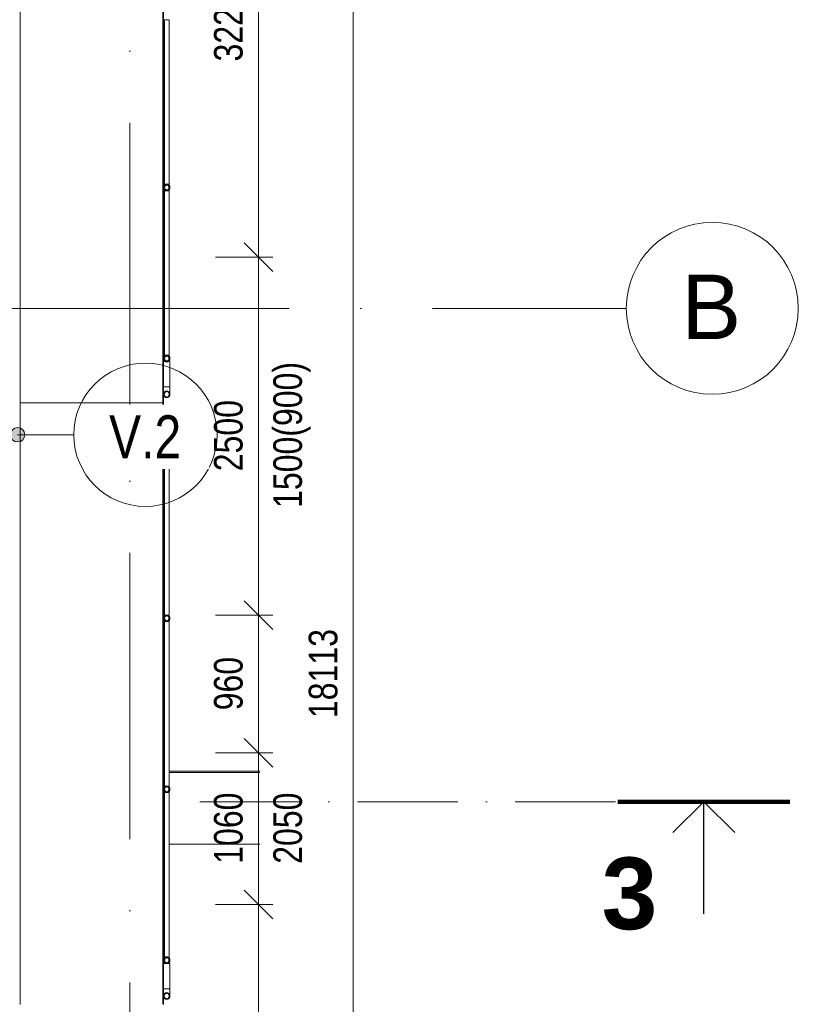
# Model space of a CAD drawing. Header units: millimetres. Extents: x 157133 to 260102, y -21587 to 34582.
# Tile 31 of 65: x 173936 to 179368, y 15892 to 22764. Entities that reach past the tile are written whole.
import ezdxf

# ---------------------------------------------------------------- set-up
doc = ezdxf.new("R2010")
doc.units = ezdxf.units.MM
for name, pattern in [('Osa', [2000, 1000, -500, 0, -500]), ('Čerchovaná 20mm', [3000, 2000, -500, 0, -500]), ('Čerchovaná řez', [1100, 700, -200, 0, -200])]:
    doc.linetypes.add(name, pattern=pattern)
for name, color, linetype, lineweight in [('CA_IMPORTY18', 8, 'Continuous', 9), ('CA_KOTY', 3, 'Continuous', 9), ('CA_KOTY-100', 3, 'Continuous', 9), ('CA_OSY', 5, 'Osa', 9), ('CA_PODLAHA25', 7, 'Continuous', 13), ('CA_PSVBUB', 3, 'Continuous', 9), ('CA_REZY', 1, 'Continuous', 25), ('CA_REZYZNACKY', 1, 'Continuous', 9), ('CA_TEXT25', 7, 'Continuous', 9), ('CA_TEXT35', 62, 'Continuous', 9)]:
    doc.layers.add(name, color=color, linetype=linetype, lineweight=lineweight)
doc.styles.add('Arial Narrow', font='ARIALN.TTF', dxfattribs={"height": 250})
doc.styles.add('Arial_2', font='arial.ttf', dxfattribs={"height": 450})
doc.styles.add('Arial_4', font='arial.ttf', dxfattribs={"width": 0.8, "height": 200})
doc.styles.add('Arial_6', font='arial.ttf', dxfattribs={"width": 0.8, "height": 300})
doc.styles.add('Arial_B', font='arialbd.ttf', dxfattribs={"height": 500})
doc.dimstyles.new('HP_Přímá_-_2_mm_Ariel_1-100_1', dxfattribs={"dimscale": 304.8, "dimtxt": 204.05188, "dimasz": 0.656168, "dimexe": 0.328084, "dimexo": 0.0625, "dimgap": 0.164042, "dimtad": 1, "dimdec": 0, "dimzin": 0, "dimdsep": 46, "dimtxsty": 'Arial_4', "dimblk1": 'OBLIQUE', "dimblk2": 'OBLIQUE', "dimsah": 1, "dimcen": 0.09, "dimazin": 0, "dimtfac": 1, "dimtdec": 4, "dimtix": 1, "dimtmove": 0, "dimatfit": 3, "dimfxl": 0.984252, "dimfxlon": 1, "dimtvp": 1, "dimtolj": 1, "dimtzin": 0, "dimarcsym": 2})

# ---------------------------------------------------------------- blocks, each defined once
blk = doc.blocks.new('ocelová kce final - 11542_003_OK-HALA_TaO-2_ET_AciS_2025-05-29_upr_dwg-2597525-PŮDORYS _8_000 _ vestavek V7')
at = {"layer": 'CA_IMPORTY18', "color": 57}
for p, q in [((173940, 20090), (173940, 24290)), ((174934, 24285), (174934, 20095)), ((174940, 24285), (174940, 20095)), ((174946.3, 22764.4), (174946.3, 21615.6)), ((174978.3, 22764.4), (174946.3, 22764.4)), ((174978.3, 21615.6), (174978.3, 22764.4)), ((174978.3, 21615.6), (174946.3, 21615.6)), ((174946.3, 21571.1), (174946.3, 20422.3)), ((174978.3, 21571.1), (174946.3, 21571.1)), ((174978.3, 20422.3), (174978.3, 21571.1)), ((174978.3, 20422.3), (174946.3, 20422.3)), ((174940, 20377.7), (174940, 20201)), ((174940, 20377.7), (174962.2, 20377.7)), ((174962.2, 20377.7), (174984.5, 20377.7)), ((174984.5, 20201), (174984.5, 20377.7)), ((174940, 20201), (174940.3, 20201)), ((174941.5, 20201), (174947.9, 20201)), ((174950, 20201), (174962.2, 20201)), ((174962.2, 20201), (174974.5, 20201)), ((174973.4, 20201), (174975.3, 20201)), ((174975.4, 20201), (174983, 20201)), ((174984.2, 20201), (174984.5, 20201)), ((173940, 15890), (173940, 20090)), ((173940, 20090), (174940, 20090)), ((174940, 20090), (173940, 20090)), ((174934, 20095), (174940, 20095)), ((174940, 20085), (174934, 20085)), ((174934, 20085), (174934, 15895)), ((174940, 20095), (174940, 20090)), ((174940, 20090), (174940, 20085)), ((174940, 20085), (174940, 15895)), ((174940, 19979), (174940, 19802.3)), ((174940.3, 19979), (174940, 19979)), ((174947.9, 19979), (174941.5, 19979)), ((174947.5, 19979), (174949.2, 19979)), ((174962.2, 19979), (174950, 19979)), ((174974.5, 19979), (174962.2, 19979)), ((174983, 19979), (174975.4, 19979)), ((174984.5, 19979), (174984.2, 19979)), ((174984.5, 19802.3), (174984.5, 19979)), ((174962.2, 19802.3), (174940, 19802.3)), ((174984.5, 19802.3), (174962.2, 19802.3)), ((174946.3, 19757.7), (174946.3, 18608.9)), ((174978.3, 19757.7), (174946.3, 19757.7)), ((174978.3, 18608.9), (174978.3, 19757.7)), ((174978.3, 18608.9), (174946.3, 18608.9)), ((174946.3, 18564.4), (174946.3, 17415.6)), ((174978.3, 18564.4), (174946.3, 18564.4)), ((174978.3, 17415.6), (174978.3, 18564.4)), ((174978.3, 17415.6), (174946.3, 17415.6)), ((174946.3, 17371.1), (174946.3, 16222.3)), ((174978.3, 17371.1), (174946.3, 17371.1)), ((174978.3, 16222.3), (174978.3, 17371.1)), ((174978.3, 16222.3), (174946.3, 16222.3)), ((174940, 16177.7), (174940, 16001)), ((174940, 16177.7), (174962.2, 16177.7)), ((174962.2, 16177.7), (174984.5, 16177.7)), ((174984.5, 16001), (174984.5, 16177.7)), ((174940, 16001), (174940.3, 16001)), ((174941.5, 16001), (174947.9, 16001)), ((174950, 16001), (174962.2, 16001)), ((174962.2, 16001), (174974.5, 16001)), ((174973.4, 16001), (174975.3, 16001)), ((174975.4, 16001), (174983, 16001)), ((174984.2, 16001), (174984.5, 16001)), ((174934, 15895), (174940, 15895)), ((174940, 15895), (174940, 15890))]:
    blk.add_line(p, q, dxfattribs=at)
at = {"layer": 'CA_IMPORTY18', "color": 57, "flags": 128}
for points in [[(174940, 20150), (174940, 20150), (174940, 20150.2), (174940, 20150.4), (174940, 20150.7), (174940, 20151), (174940, 20151.5), (174940, 20152), (174940, 20152.6), (174940, 20153.3), (174940, 20154), (174940, 20154.9), (174940, 20155.8), (174940, 20156.7), (174940, 20157.8), (174940, 20158.9), (174940, 20160.1), (174940, 20161.3), (174940, 20162.7), (174940, 20164), (174940, 20165.5), (174940, 20167), (174940, 20168.5), (174940, 20170.1), (174940, 20171.8), (174940, 20173.4), (174940, 20175.2), (174940, 20177), (174940, 20178.8), (174940, 20180.6), (174940, 20182.5), (174940, 20184.4), (174940, 20186.4), (174940, 20188.3), (174940, 20190.3), (174940, 20192.3), (174940, 20194.3), (174940, 20196.4), (174940, 20198.4), (174940, 20200.4), (174940, 20201)], [(174962.2, 20127.8), (174961.4, 20127.8), (174960.5, 20127.8), (174959.6, 20127.9), (174958.7, 20128), (174957.8, 20128.2), (174957, 20128.4), (174956.1, 20128.6), (174955.3, 20128.9), (174954.4, 20129.2), (174953.6, 20129.5), (174952.8, 20129.9), (174952, 20130.3), (174951.2, 20130.7), (174950.4, 20131.1), (174949.7, 20131.6), (174949, 20132.2), (174948.3, 20132.7), (174947.6, 20133.3), (174946.9, 20133.9), (174946.3, 20134.5), (174945.7, 20135.1), (174945.1, 20135.8), (174944.5, 20136.5), (174944, 20137.2), (174943.5, 20138), (174943.1, 20138.7), (174942.6, 20139.5), (174942.2, 20140.3), (174941.9, 20141.1), (174941.5, 20141.9), (174941.2, 20142.8), (174940.9, 20143.6), (174940.7, 20144.5), (174940.5, 20145.3), (174940.3, 20146.2), (174940.2, 20147.1), (174940.1, 20148), (174940, 20148.9), (174940, 20149.8), (174940, 20150)], [(174962.2, 20169.4), (174961.5, 20169.3), (174960.7, 20169.3), (174959.9, 20169.2), (174959.2, 20169.1), (174958.4, 20169), (174957.7, 20168.8), (174956.9, 20168.6), (174956.2, 20168.4), (174955.4, 20168.1), (174954.7, 20167.8), (174954, 20167.5), (174953.3, 20167.2), (174952.6, 20166.8), (174952, 20166.4), (174951.3, 20166), (174950.7, 20165.5), (174950.1, 20165), (174949.5, 20164.5), (174948.9, 20164), (174948.4, 20163.5), (174947.8, 20162.9), (174947.3, 20162.3), (174946.9, 20161.7), (174946.4, 20161.1), (174946, 20160.5), (174945.6, 20159.8), (174945.2, 20159.1), (174944.8, 20158.4), (174944.5, 20157.7), (174944.2, 20157), (174943.9, 20156.3), (174943.7, 20155.5), (174943.5, 20154.8), (174943.3, 20154), (174943.2, 20153.3), (174943.1, 20152.5), (174943, 20151.8), (174942.9, 20151), (174942.9, 20150.2), (174942.9, 20150)], [(174981.6, 20150), (174981.6, 20150.8), (174981.5, 20151.5), (174981.5, 20152.3), (174981.4, 20153.1), (174981.2, 20153.8), (174981, 20154.6), (174980.8, 20155.3), (174980.6, 20156.1), (174980.4, 20156.8), (174980.1, 20157.5), (174979.8, 20158.2), (174979.4, 20158.9), (174979, 20159.6), (174978.6, 20160.3), (174978.2, 20160.9), (174977.8, 20161.6), (174977.3, 20162.2), (174976.8, 20162.8), (174976.3, 20163.3), (174975.7, 20163.9), (174975.2, 20164.4), (174974.6, 20164.9), (174974, 20165.4), (174973.3, 20165.9), (174972.7, 20166.3), (174972, 20166.7), (174971.4, 20167.1), (174970.7, 20167.4), (174970, 20167.7), (174969.3, 20168), (174968.5, 20168.3), (174967.8, 20168.5), (174967.1, 20168.7), (174966.3, 20168.9), (174965.5, 20169.1), (174964.8, 20169.2), (174964, 20169.3), (174963.2, 20169.3), (174962.5, 20169.3), (174962.2, 20169.4)], [(174984.5, 20150), (174984.5, 20149.1), (174984.4, 20148.2), (174984.3, 20147.3), (174984.2, 20146.5), (174984.1, 20145.6), (174983.9, 20144.7), (174983.6, 20143.9), (174983.4, 20143), (174983.1, 20142.2), (174982.7, 20141.3), (174982.4, 20140.5), (174982, 20139.7), (174981.6, 20138.9), (174981.1, 20138.2), (174980.6, 20137.4), (174980.1, 20136.7), (174979.6, 20136), (174979, 20135.3), (174978.4, 20134.7), (174977.8, 20134), (174977.1, 20133.4), (174976.4, 20132.9), (174975.7, 20132.3), (174975, 20131.8), (174974.3, 20131.3), (174973.5, 20130.8), (174972.7, 20130.4), (174971.9, 20130), (174971.1, 20129.6), (174970.3, 20129.3), (174969.5, 20129), (174968.6, 20128.7), (174967.8, 20128.4), (174966.9, 20128.2), (174966, 20128.1), (174965.2, 20127.9), (174964.3, 20127.8), (174963.4, 20127.8), (174962.5, 20127.8), (174962.2, 20127.8)], [(174984.5, 20201), (174984.5, 20199), (174984.5, 20196.9), (174984.5, 20194.9), (174984.5, 20192.9), (174984.5, 20190.9), (174984.5, 20188.9), (174984.5, 20186.9), (174984.5, 20185), (174984.5, 20183), (174984.5, 20181.1), (174984.5, 20179.3), (174984.5, 20177.4), (174984.5, 20175.7), (174984.5, 20173.9), (174984.5, 20172.2), (174984.5, 20170.5), (174984.5, 20168.9), (174984.5, 20167.4), (174984.5, 20165.9), (174984.5, 20164.4), (174984.5, 20163), (174984.5, 20161.7), (174984.5, 20160.4), (174984.5, 20159.2), (174984.5, 20158.1), (174984.5, 20157), (174984.5, 20156), (174984.5, 20155.1), (174984.5, 20154.2), (174984.5, 20153.5), (174984.5, 20152.8), (174984.5, 20152.1), (174984.5, 20151.6), (174984.5, 20151.1), (174984.5, 20150.7), (174984.5, 20150.4), (174984.5, 20150.2), (174984.5, 20150.1), (174984.5, 20150), (174984.5, 20150)], [(174940, 20030), (174940, 20030.9), (174940.1, 20031.8), (174940.2, 20032.7), (174940.3, 20033.5), (174940.4, 20034.4), (174940.6, 20035.3), (174940.9, 20036.1), (174941.1, 20037), (174941.4, 20037.8), (174941.8, 20038.7), (174942.1, 20039.5), (174942.5, 20040.3), (174942.9, 20041.1), (174943.4, 20041.8), (174943.9, 20042.6), (174944.4, 20043.3), (174944.9, 20044), (174945.5, 20044.7), (174946.1, 20045.3), (174946.7, 20046), (174947.4, 20046.6), (174948.1, 20047.1), (174948.8, 20047.7), (174949.5, 20048.2), (174950.2, 20048.7), (174951, 20049.2), (174951.8, 20049.6), (174952.6, 20050), (174953.4, 20050.4), (174954.2, 20050.7), (174955, 20051), (174955.9, 20051.3), (174956.7, 20051.6), (174957.6, 20051.8), (174958.5, 20051.9), (174959.3, 20052.1), (174960.2, 20052.2), (174961.1, 20052.2), (174962, 20052.2), (174962.2, 20052.3)], [(174940, 19979), (174940, 19981), (174940, 19983.1), (174940, 19985.1), (174940, 19987.1), (174940, 19989.1), (174940, 19991.1), (174940, 19993.1), (174940, 19995), (174940, 19997), (174940, 19998.9), (174940, 20000.7), (174940, 20002.6), (174940, 20004.3), (174940, 20006.1), (174940, 20007.8), (174940, 20009.5), (174940, 20011.1), (174940, 20012.6), (174940, 20014.1), (174940, 20015.6), (174940, 20017), (174940, 20018.3), (174940, 20019.6), (174940, 20020.8), (174940, 20021.9), (174940, 20023), (174940, 20024), (174940, 20024.9), (174940, 20025.8), (174940, 20026.5), (174940, 20027.2), (174940, 20027.9), (174940, 20028.4), (174940, 20028.9), (174940, 20029.3), (174940, 20029.6), (174940, 20029.8), (174940, 20029.9), (174940, 20030), (174940, 20030)], [(174942.9, 20030), (174942.9, 20029.2), (174943, 20028.5), (174943, 20027.7), (174943.1, 20026.9), (174943.3, 20026.2), (174943.5, 20025.4), (174943.7, 20024.7), (174943.9, 20023.9), (174944.1, 20023.2), (174944.4, 20022.5), (174944.7, 20021.8), (174945.1, 20021.1), (174945.5, 20020.4), (174945.9, 20019.7), (174946.3, 20019.1), (174946.7, 20018.4), (174947.2, 20017.8), (174947.7, 20017.2), (174948.2, 20016.7), (174948.8, 20016.1), (174949.3, 20015.6), (174949.9, 20015.1), (174950.5, 20014.6), (174951.2, 20014.1), (174951.8, 20013.7), (174952.5, 20013.3), (174953.1, 20012.9), (174953.8, 20012.6), (174954.5, 20012.3), (174955.2, 20012), (174956, 20011.7), (174956.7, 20011.5), (174957.4, 20011.3), (174958.2, 20011.1), (174959, 20010.9), (174959.7, 20010.8), (174960.5, 20010.7), (174961.3, 20010.7), (174962, 20010.7), (174962.2, 20010.7)], [(174962.2, 20052.3), (174963.1, 20052.2), (174964, 20052.2), (174964.9, 20052.1), (174965.8, 20052), (174966.7, 20051.8), (174967.5, 20051.6), (174968.4, 20051.4), (174969.2, 20051.1), (174970.1, 20050.8), (174970.9, 20050.5), (174971.7, 20050.1), (174972.5, 20049.7), (174973.3, 20049.3), (174974.1, 20048.9), (174974.8, 20048.4), (174975.5, 20047.8), (174976.2, 20047.3), (174976.9, 20046.7), (174977.6, 20046.1), (174978.2, 20045.5), (174978.8, 20044.9), (174979.4, 20044.2), (174980, 20043.5), (174980.5, 20042.8), (174981, 20042), (174981.4, 20041.3), (174981.9, 20040.5), (174982.3, 20039.7), (174982.6, 20038.9), (174983, 20038.1), (174983.3, 20037.2), (174983.6, 20036.4), (174983.8, 20035.5), (174984, 20034.7), (174984.2, 20033.8), (174984.3, 20032.9), (174984.4, 20032), (174984.5, 20031.1), (174984.5, 20030.2), (174984.5, 20030)], [(174962.2, 20010.7), (174963, 20010.7), (174963.8, 20010.7), (174964.6, 20010.8), (174965.3, 20010.9), (174966.1, 20011), (174966.8, 20011.2), (174967.6, 20011.4), (174968.3, 20011.6), (174969.1, 20011.9), (174969.8, 20012.2), (174970.5, 20012.5), (174971.2, 20012.8), (174971.9, 20013.2), (174972.5, 20013.6), (174973.2, 20014), (174973.8, 20014.5), (174974.4, 20015), (174975, 20015.5), (174975.6, 20016), (174976.1, 20016.5), (174976.7, 20017.1), (174977.2, 20017.7), (174977.6, 20018.3), (174978.1, 20018.9), (174978.5, 20019.5), (174978.9, 20020.2), (174979.3, 20020.9), (174979.7, 20021.6), (174980, 20022.3), (174980.3, 20023), (174980.6, 20023.7), (174980.8, 20024.5), (174981, 20025.2), (174981.2, 20026), (174981.3, 20026.7), (174981.4, 20027.5), (174981.5, 20028.2), (174981.6, 20029), (174981.6, 20029.8), (174981.6, 20030)], [(174984.5, 20030), (174984.5, 20030), (174984.5, 20029.8), (174984.5, 20029.6), (174984.5, 20029.3), (174984.5, 20029), (174984.5, 20028.5), (174984.5, 20028), (174984.5, 20027.4), (174984.5, 20026.7), (174984.5, 20026), (174984.5, 20025.1), (174984.5, 20024.2), (174984.5, 20023.3), (174984.5, 20022.2), (174984.5, 20021.1), (174984.5, 20019.9), (174984.5, 20018.7), (174984.5, 20017.3), (174984.5, 20016), (174984.5, 20014.5), (174984.5, 20013), (174984.5, 20011.5), (174984.5, 20009.9), (174984.5, 20008.2), (174984.5, 20006.6), (174984.5, 20004.8), (174984.5, 20003), (174984.5, 20001.2), (174984.5, 19999.4), (174984.5, 19997.5), (174984.5, 19995.6), (174984.5, 19993.6), (174984.5, 19991.7), (174984.5, 19989.7), (174984.5, 19987.7), (174984.5, 19985.7), (174984.5, 19983.6), (174984.5, 19981.6), (174984.5, 19979.6), (174984.5, 19979)], [(174940, 15950), (174940, 15950), (174940, 15950.2), (174940, 15950.4), (174940, 15950.7), (174940, 15951), (174940, 15951.5), (174940, 15952), (174940, 15952.6), (174940, 15953.3), (174940, 15954), (174940, 15954.9), (174940, 15955.8), (174940, 15956.7), (174940, 15957.8), (174940, 15958.9), (174940, 15960.1), (174940, 15961.3), (174940, 15962.7), (174940, 15964), (174940, 15965.5), (174940, 15967), (174940, 15968.5), (174940, 15970.1), (174940, 15971.8), (174940, 15973.4), (174940, 15975.2), (174940, 15977), (174940, 15978.8), (174940, 15980.6), (174940, 15982.5), (174940, 15984.4), (174940, 15986.4), (174940, 15988.3), (174940, 15990.3), (174940, 15992.3), (174940, 15994.3), (174940, 15996.4), (174940, 15998.4), (174940, 16000.4), (174940, 16001)], [(174962.2, 15927.8), (174961.4, 15927.8), (174960.5, 15927.8), (174959.6, 15927.9), (174958.7, 15928), (174957.8, 15928.2), (174957, 15928.4), (174956.1, 15928.6), (174955.3, 15928.9), (174954.4, 15929.2), (174953.6, 15929.5), (174952.8, 15929.9), (174952, 15930.3), (174951.2, 15930.7), (174950.4, 15931.1), (174949.7, 15931.6), (174949, 15932.2), (174948.3, 15932.7), (174947.6, 15933.3), (174946.9, 15933.9), (174946.3, 15934.5), (174945.7, 15935.1), (174945.1, 15935.8), (174944.5, 15936.5), (174944, 15937.2), (174943.5, 15938), (174943.1, 15938.7), (174942.6, 15939.5), (174942.2, 15940.3), (174941.9, 15941.1), (174941.5, 15941.9), (174941.2, 15942.8), (174940.9, 15943.6), (174940.7, 15944.5), (174940.5, 15945.3), (174940.3, 15946.2), (174940.2, 15947.1), (174940.1, 15948), (174940, 15948.9), (174940, 15949.8), (174940, 15950)], [(174962.2, 15969.4), (174961.5, 15969.3), (174960.7, 15969.3), (174959.9, 15969.2), (174959.2, 15969.1), (174958.4, 15969), (174957.7, 15968.8), (174956.9, 15968.6), (174956.2, 15968.4), (174955.4, 15968.1), (174954.7, 15967.8), (174954, 15967.5), (174953.3, 15967.2), (174952.6, 15966.8), (174952, 15966.4), (174951.3, 15966), (174950.7, 15965.5), (174950.1, 15965), (174949.5, 15964.5), (174948.9, 15964), (174948.4, 15963.5), (174947.8, 15962.9), (174947.3, 15962.3), (174946.9, 15961.7), (174946.4, 15961.1), (174946, 15960.5), (174945.6, 15959.8), (174945.2, 15959.1), (174944.8, 15958.4), (174944.5, 15957.7), (174944.2, 15957), (174943.9, 15956.3), (174943.7, 15955.5), (174943.5, 15954.8), (174943.3, 15954), (174943.2, 15953.3), (174943.1, 15952.5), (174943, 15951.8), (174942.9, 15951), (174942.9, 15950.2), (174942.9, 15950)], [(174981.6, 15950), (174981.6, 15950.8), (174981.5, 15951.5), (174981.5, 15952.3), (174981.4, 15953.1), (174981.2, 15953.8), (174981, 15954.6), (174980.8, 15955.3), (174980.6, 15956.1), (174980.4, 15956.8), (174980.1, 15957.5), (174979.8, 15958.2), (174979.4, 15958.9), (174979, 15959.6), (174978.6, 15960.3), (174978.2, 15960.9), (174977.8, 15961.6), (174977.3, 15962.2), (174976.8, 15962.8), (174976.3, 15963.3), (174975.7, 15963.9), (174975.2, 15964.4), (174974.6, 15964.9), (174974, 15965.4), (174973.3, 15965.9), (174972.7, 15966.3), (174972, 15966.7), (174971.4, 15967.1), (174970.7, 15967.4), (174970, 15967.7), (174969.3, 15968), (174968.5, 15968.3), (174967.8, 15968.5), (174967.1, 15968.7), (174966.3, 15968.9), (174965.5, 15969.1), (174964.8, 15969.2), (174964, 15969.3), (174963.2, 15969.3), (174962.5, 15969.3), (174962.2, 15969.4)], [(174984.5, 15950), (174984.5, 15949.1), (174984.4, 15948.2), (174984.3, 15947.3), (174984.2, 15946.5), (174984.1, 15945.6), (174983.9, 15944.7), (174983.6, 15943.9), (174983.4, 15943), (174983.1, 15942.2), (174982.7, 15941.3), (174982.4, 15940.5), (174982, 15939.7), (174981.6, 15938.9), (174981.1, 15938.2), (174980.6, 15937.4), (174980.1, 15936.7), (174979.6, 15936), (174979, 15935.3), (174978.4, 15934.7), (174977.8, 15934), (174977.1, 15933.4), (174976.4, 15932.9), (174975.7, 15932.3), (174975, 15931.8), (174974.3, 15931.3), (174973.5, 15930.8), (174972.7, 15930.4), (174971.9, 15930), (174971.1, 15929.6), (174970.3, 15929.3), (174969.5, 15929), (174968.6, 15928.7), (174967.8, 15928.4), (174966.9, 15928.2), (174966, 15928.1), (174965.2, 15927.9), (174964.3, 15927.8), (174963.4, 15927.8), (174962.5, 15927.8), (174962.2, 15927.8)], [(174984.5, 16001), (174984.5, 15999), (174984.5, 15996.9), (174984.5, 15994.9), (174984.5, 15992.9), (174984.5, 15990.9), (174984.5, 15988.9), (174984.5, 15986.9), (174984.5, 15985), (174984.5, 15983), (174984.5, 15981.1), (174984.5, 15979.3), (174984.5, 15977.4), (174984.5, 15975.7), (174984.5, 15973.9), (174984.5, 15972.2), (174984.5, 15970.5), (174984.5, 15968.9), (174984.5, 15967.4), (174984.5, 15965.9), (174984.5, 15964.4), (174984.5, 15963), (174984.5, 15961.7), (174984.5, 15960.4), (174984.5, 15959.2), (174984.5, 15958.1), (174984.5, 15957), (174984.5, 15956), (174984.5, 15955.1), (174984.5, 15954.2), (174984.5, 15953.5), (174984.5, 15952.8), (174984.5, 15952.1), (174984.5, 15951.6), (174984.5, 15951.1), (174984.5, 15950.7), (174984.5, 15950.4), (174984.5, 15950.2), (174984.5, 15950.1), (174984.5, 15950), (174984.5, 15950)]]:
    blk.add_lwpolyline(points, dxfattribs=at)
at = {"layer": 'CA_IMPORTY18', "color": 57}
for centre, radius, start, end in [((174962.2, 20150), 22.3, 90, 270), ((174962.2, 20150), 19.4, 90, 270), ((174962.2, 20150), 22.2, 270, 90), ((174962.2, 20150), 19.3, 270, 90), ((174962.2, 20030), 22.3, 90, 270), ((174962.2, 20030), 19.4, 90, 270), ((174962.2, 20030), 22.2, 270, 90), ((174962.2, 20030), 19.4, 270, 90), ((174962.2, 15950), 22.2, 90, 270), ((174962.2, 15950), 19.4, 90, 270), ((174962.2, 15950), 22.2, 270, 90), ((174962.2, 15950), 19.4, 270, 90)]:
    blk.add_arc(centre, radius, start, end, dxfattribs=at)
at = {"layer": 'CA_REZY'}
for centre, radius, start, end in [((174962.2, 21593.3), 22.2, 90, 270), ((174962.2, 21593.3), 17.2, 90, 270), ((174962.2, 21593.3), 22.2, 270, 90), ((174962.2, 21593.3), 17.2, 270, 90), ((174962.2, 20400), 22.2, 90, 270), ((174962.2, 20400), 17.2, 90, 270), ((174962.2, 20400), 22.2, 270, 90), ((174962.2, 20400), 17.2, 270, 90), ((174962.2, 20150), 22.2, 90, 270), ((174962.2, 20150), 19.4, 90, 270), ((174962.2, 20150), 22.2, 270, 90), ((174962.2, 20150), 19.3, 270, 90), ((174962.2, 20030), 22.2, 90, 270), ((174962.2, 20030), 19.4, 90, 270), ((174962.2, 20030), 22.2, 270, 90), ((174962.2, 20030), 19.3, 270, 90), ((174962.2, 19780), 22.2, 90, 270), ((174962.2, 19780), 17.2, 90, 270), ((174962.2, 19780), 22.2, 270, 90), ((174962.2, 19780), 17.2, 270, 90), ((174962.2, 18586.7), 22.2, 90, 270), ((174962.2, 18586.7), 17.2, 90, 270), ((174962.2, 18586.7), 22.2, 270, 90), ((174962.2, 18586.7), 17.2, 270, 90), ((174962.2, 17393.3), 22.2, 90, 270), ((174962.2, 17393.3), 17.2, 90, 270), ((174962.2, 17393.3), 22.2, 270, 90), ((174962.2, 17393.3), 17.2, 270, 90), ((174962.2, 16200), 22.2, 90, 270), ((174962.2, 16200), 22.2, 270, 90), ((174962.2, 16200), 17.2, 90, 270), ((174962.2, 16200), 17.2, 270, 90), ((174962.2, 15950), 22.2, 90, 270), ((174962.2, 15950), 19.4, 90, 270), ((174962.2, 15950), 22.2, 270, 90), ((174962.2, 15950), 19.3, 270, 90)]:
    blk.add_arc(centre, radius, start, end, dxfattribs=at)
blk = doc.blocks.new('ocelová kce final - ocelová kce final-2597615-PŮDORYS _8_000 _ vestavek V7')
blk.add_blockref('ocelová kce final - 11542_003_OK-HALA_TaO-2_ET_AciS_2025-05-29_upr_dwg-2597525-PŮDORYS _8_000 _ vestavek V7', (0, 0))
blk = doc.blocks.new('Osnova - Bublina osnovy 12mm-4850-PŮDORYS _8_000 _ vestavek V7')
at = {"layer": 'CA_TEXT35'}
blk.add_circle((0, 0), 6, dxfattribs=at)
blk = doc.blocks.new('Řez - HP_rez-422275-PŮDORYS _8_000 _ vestavek V7')
at = {"layer": 'CA_REZYZNACKY', "lineweight": 100}
blk.add_line((-12, 0), (0, 0), dxfattribs=at)
at = {"layer": 'CA_REZYZNACKY', "lineweight": 25}
for p, q in [((-6, 0), (-8.155, -2.155)), ((-6, 0), (-3.845, -2.155)), ((-6, -7.821), (-6, 0))]:
    blk.add_line(p, q, dxfattribs=at)
blk = doc.blocks.new('HP_Popisek stěny - HP_Popisek stěny-1417901-PŮDORYS _8_000 _ vestavek V7')
at = {"layer": 'CA_PSVBUB'}
blk.add_circle((0, 0), 5, dxfattribs=at)
blk = doc.blocks.new('DIMBLOCK30-PŮDORYS _8_000 _ vestavek V7')
at = {"layer": 'CA_KOTY-100'}
for p, q in [((175601.3, 16588), (175501.3, 16688)), ((175601.3, 16588), (175301.3, 16588)), ((175601.3, 12807.9), (175601.3, 16588)), ((175601.3, 16588), (175701.3, 16488)), ((175601.3, 16588), (175701.3, 16588)), ((175601.3, 12807.9), (175501.3, 12907.9)), ((175601.3, 12807.9), (175301.3, 12807.9)), ((175601.3, 12807.9), (175701.3, 12707.9)), ((175601.3, 12807.9), (175701.3, 12807.9))]:
    blk.add_line(p, q, dxfattribs=at)
at = {"layer": 'CA_KOTY-100', "color": 0, "insert": (175291.6, 14453.1), "char_height": 200, "width": 587.669, "attachment_point": 1, "rotation": 90, "line_spacing_factor": 0.941778, "style": 'Arial_4'}
blk.add_mtext('3780', dxfattribs=at)
blk = doc.blocks.new('_Oblique')
at = {"color": 0, "linetype": 'ByBlock', "lineweight": -2}
blk.add_line((-0.5, -0.5), (0.5, 0.5), dxfattribs=at)
blk = doc.blocks.new('DIMBLOCK31-PŮDORYS _8_000 _ vestavek V7')
at = {"layer": 'CA_KOTY-100'}
for p, q in [((175601.3, 17648), (175501.3, 17748)), ((175601.3, 17648), (175301.3, 17648)), ((175601.3, 16588), (175601.3, 17648)), ((175601.3, 17648), (175701.3, 17548)), ((175601.3, 17648), (175701.3, 17648)), ((175601.3, 16588), (175501.3, 16688)), ((175601.3, 16588), (175301.3, 16588)), ((175601.3, 16588), (175701.3, 16488)), ((175601.3, 16588), (175701.3, 16588))]:
    blk.add_line(p, q, dxfattribs=at)
at = {"layer": 'CA_KOTY-100', "color": 0, "char_height": 200, "width": 587.669, "attachment_point": 1, "rotation": 90, "line_spacing_factor": 0.941778, "style": 'Arial_4'}
for s, insert in [('1060', (175291.6, 16873.1)), ('2050', (175705.5, 16873.1))]:
    blk.add_mtext(s, dxfattribs=dict(at, insert=insert))
blk = doc.blocks.new('DIMBLOCK32-PŮDORYS _8_000 _ vestavek V7')
at = {"layer": 'CA_KOTY-100'}
for p, q in [((175601.3, 18607.6), (175501.3, 18707.6)), ((175601.3, 18607.6), (175301.3, 18607.6)), ((175601.3, 17648), (175601.3, 18607.6)), ((175601.3, 18607.6), (175701.3, 18507.6)), ((175601.3, 18607.6), (175701.3, 18607.6)), ((175601.3, 17648), (175501.3, 17748)), ((175601.3, 17648), (175301.3, 17648)), ((175601.3, 17648), (175701.3, 17548)), ((175601.3, 17648), (175701.3, 17648))]:
    blk.add_line(p, q, dxfattribs=at)
at = {"layer": 'CA_KOTY-100', "color": 0, "insert": (175291.6, 17944.2), "char_height": 200, "width": 440.752, "attachment_point": 1, "rotation": 90, "line_spacing_factor": 0.941778, "style": 'Arial_4'}
blk.add_mtext('960', dxfattribs=at)
blk = doc.blocks.new('DIMBLOCK33-PŮDORYS _8_000 _ vestavek V7')
at = {"layer": 'CA_KOTY-100'}
for p, q in [((175601.3, 21107.6), (175501.3, 21207.6)), ((175601.3, 21107.6), (175301.3, 21107.6)), ((175601.3, 18607.6), (175601.3, 21107.6)), ((175601.3, 21107.6), (175701.3, 21007.6)), ((175601.3, 21107.6), (175701.3, 21107.6)), ((175601.3, 18607.6), (175501.3, 18707.6)), ((175601.3, 18607.6), (175301.3, 18607.6)), ((175601.3, 18607.6), (175701.3, 18507.6)), ((175601.3, 18607.6), (175701.3, 18607.6))]:
    blk.add_line(p, q, dxfattribs=at)
at = {"layer": 'CA_KOTY-100', "color": 0, "char_height": 200, "attachment_point": 1, "rotation": 90, "line_spacing_factor": 0.941778, "style": 'Arial_4'}
for s, insert, width in [('1500(900)', (175705.5, 19356.9), 1201.709), ('2500', (175291.6, 19612.8), 587.669)]:
    blk.add_mtext(s, dxfattribs=dict(at, insert=insert, width=width))
blk = doc.blocks.new('DIMBLOCK34-PŮDORYS _8_000 _ vestavek V7')
at = {"layer": 'CA_KOTY-100'}
for p, q in [((175601.3, 24327.4), (175501.3, 24427.4)), ((175601.3, 24327.4), (175301.3, 24327.4)), ((175601.3, 21107.6), (175601.3, 24327.4)), ((175601.3, 24327.4), (175701.3, 24227.4)), ((175601.3, 24327.4), (175701.3, 24327.4)), ((175601.3, 21107.6), (175501.3, 21207.6)), ((175601.3, 21107.6), (175301.3, 21107.6)), ((175601.3, 21107.6), (175701.3, 21007.6)), ((175601.3, 21107.6), (175701.3, 21107.6))]:
    blk.add_line(p, q, dxfattribs=at)
at = {"layer": 'CA_KOTY-100', "color": 0, "insert": (175291.6, 22472.7), "char_height": 200, "width": 587.669, "attachment_point": 1, "rotation": 90, "line_spacing_factor": 0.941778, "style": 'Arial_4'}
blk.add_mtext('3220', dxfattribs=at)
blk = doc.blocks.new('DIMBLOCK53-PŮDORYS _8_000 _ vestavek V7')
at = {"layer": 'CA_KOTY-100'}
for p, q in [((176262.4, 27252.5), (176162.4, 27352.5)), ((176262.4, 27252.5), (175962.4, 27252.5)), ((176262.4, 27252.5), (176262.4, 9139.9)), ((176262.4, 27252.5), (176362.4, 27152.5)), ((176262.4, 27252.5), (176362.4, 27252.5)), ((176262.4, 9139.9), (176162.4, 9239.9)), ((176262.4, 9139.9), (175962.4, 9139.9)), ((176262.4, 9139.9), (176362.4, 9039.9)), ((176262.4, 9139.9), (176362.4, 9139.9))]:
    blk.add_line(p, q, dxfattribs=at)
at = {"layer": 'CA_KOTY-100', "color": 0, "insert": (175952.8, 17890.1), "char_height": 200, "width": 734.587, "attachment_point": 1, "rotation": 90, "line_spacing_factor": 0.941778, "style": 'Arial_4'}
blk.add_mtext('18113', dxfattribs=at)

msp = doc.modelspace()

# ---------------------------------------------------------------- hatches: boundary and pattern name
at = {"layer": 'CA_PSVBUB'}
h = msp.add_hatch(color=256, dxfattribs=at)
edge = h.paths.add_edge_path()
edge.add_arc((173921.8, 19867.4), 50, 0, 360)

# ---------------------------------------------------------------- linework, layer by layer
at = {"layer": 'CA_OSY', "linetype": 'Čerchovaná 20mm'}
for p, q in [((174705, 5044), (174705, 32112.5)), ((158814.6, 20749.9), (178168.3, 20749.9))]:
    msp.add_line(p, q, dxfattribs=at)
at = {"layer": 'CA_OSY'}
for p, q in [((174946.3, 17009.9), (174940, 17009.9)), ((175610.7, 17009.9), (174978.3, 17009.9))]:
    msp.add_line(p, q, dxfattribs=at)
at = {"layer": 'CA_PODLAHA25'}
for p, q in [((174940, 17519.9), (174946.3, 17519.9)), ((174978.3, 17519.9), (175610.7, 17519.9))]:
    msp.add_line(p, q, dxfattribs=at)
at = {"layer": 'CA_PODLAHA25', "color": 254}
for p, q in [((174946.3, 17509.9), (174940, 17509.9)), ((175610.7, 17509.9), (174978.3, 17509.9))]:
    msp.add_line(p, q, dxfattribs=at)
at = {"layer": 'CA_PSVBUB'}
msp.add_line((173921.8, 19867.4), (174313, 19867.4), dxfattribs=at)
msp.add_circle((173921.8, 19867.4), 50, dxfattribs=at)
at = {"layer": 'CA_REZYZNACKY', "linetype": 'Čerchovaná řez'}
msp.add_line((175192.3, 17306.2), (178109.5, 17306.2), dxfattribs=at)

# ---------------------------------------------------------------- block references
at = {"layer": 'CA_IMPORTY18', "color": 57}
msp.add_blockref('ocelová kce final - ocelová kce final-2597615-PŮDORYS _8_000 _ vestavek V7', (0, 0), dxfattribs=at)
at = {"layer": 'CA_PSVBUB', "xscale": 99.99999999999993, "yscale": 99.99999999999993, "zscale": 99.99999999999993}
msp.add_blockref('HP_Popisek stěny - HP_Popisek stěny-1417901-PŮDORYS _8_000 _ vestavek V7', (174813, 19867.4), dxfattribs=at)
at = {"layer": 'CA_REZYZNACKY', "lineweight": 100, "extrusion": (0, 0, -1), "xscale": 99.99999999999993, "yscale": 99.99999999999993, "zscale": 99.99999999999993}
msp.add_blockref('Řez - HP_rez-422275-PŮDORYS _8_000 _ vestavek V7', (-178109.5, 17306.2), dxfattribs=at)
at = {"layer": 'CA_TEXT35', "xscale": 99.99999999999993, "yscale": 99.99999999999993, "zscale": 99.99999999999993, "rotation": 269.9999999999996}
msp.add_blockref('Osnova - Bublina osnovy 12mm-4850-PŮDORYS _8_000 _ vestavek V7', (178768.3, 20749.9), dxfattribs=at)

# ---------------------------------------------------------------- texts
at = {"layer": 'CA_REZYZNACKY', "insert": (177996.4, 16917.1), "char_height": 500, "width": 481.012, "attachment_point": 1, "style": 'Arial_B'}
msp.add_mtext('\\fArial|b1|i0|c238|p34|;3', dxfattribs=at)

# ---------------------------------------------------------------- dimensions: what is measured, and where the dimension line sits
at = {"layer": 'CA_KOTY'}
for base, p1, p2, override, picture, middle in [((176262.4, 9139.9), (175962.4, 27252.5), (175962.4, 9139.9), {"dimpost": '<>', "dimfxl": 18112.616223}, 'DIMBLOCK53-PŮDORYS _8_000 _ vestavek V7', (176110.3, 18196.2)), ((175601.3, 24327.4), (175301.3, 21107.6), (175301.3, 24327.4), {"dimpost": '<>', "dimfxl": 3219.80959}, 'DIMBLOCK34-PŮDORYS _8_000 _ vestavek V7', (175449.1, 22717.5)), ((175601.3, 18607.6), (175301.3, 17648), (175301.3, 18607.6), {"dimpost": '<>', "dimfxl": 959.618583}, 'DIMBLOCK32-PŮDORYS _8_000 _ vestavek V7', (175449.1, 18127.8)), ((175601.3, 16588), (175301.3, 12807.9), (175301.3, 16588), {"dimpost": '<>', "dimfxl": 3780.100713}, 'DIMBLOCK30-PŮDORYS _8_000 _ vestavek V7', (175449.1, 14697.9))]:
    dim = msp.add_linear_dim(base=base, p1=p1, p2=p2, angle=90, dimstyle='HP_Přímá_-_2_mm_Ariel_1-100_1', override=override, dxfattribs=at)
    dim.commit()
    dim.dimension.update_dxf_attribs({"geometry": picture, "text_midpoint": middle})
for base, p1, p2, text, override, picture, middle in [((175601.3, 21107.6), (175301.3, 18607.6), (175301.3, 21107.6), '<>\\X1500(900)', {"dimpost": '<>', "dimfxl": 2500}, 'DIMBLOCK33-PŮDORYS _8_000 _ vestavek V7', (175601.3, 19857.6)), ((175601.3, 17648), (175301.3, 16588), (175301.3, 17648), '<>\\X2050', {"dimpost": '<>', "dimfxl": 1060}, 'DIMBLOCK31-PŮDORYS _8_000 _ vestavek V7', (175601.3, 17118))]:
    dim = msp.add_linear_dim(base=base, p1=p1, p2=p2, angle=90, text=text, dimstyle='HP_Přímá_-_2_mm_Ariel_1-100_1', override=override, dxfattribs=at)
    dim.commit()
    dim.dimension.update_dxf_attribs({"geometry": picture, "text_midpoint": middle})

# ---------------------------------------------------------------- next in the draw order: texts
at = {"layer": 'CA_PSVBUB', "insert": (174559.7, 20003.4), "char_height": 300, "width": 622.109, "attachment_point": 1, "style": 'Arial_6', "bg_fill": 3, "box_fill_scale": 1.25, "bg_fill_color": 256, "bg_fill_true_color": 13158600, "bg_fill_transparency": 0}
msp.add_mtext('V.2', dxfattribs=at)
at = {"layer": 'CA_TEXT25', "insert": (172987.4, 16512.1), "char_height": 250, "width": 753.586, "attachment_point": 1, "style": 'Arial Narrow', "bg_fill": 3, "box_fill_scale": 1.25, "bg_fill_color": 256, "bg_fill_true_color": 13158600, "bg_fill_transparency": 0}
msp.add_mtext('řívač', dxfattribs=at)
at = {"layer": 'CA_TEXT35', "insert": (178550.7, 20985.1), "char_height": 450, "width": 513.08, "attachment_point": 1, "style": 'Arial_2', "bg_fill": 3, "box_fill_scale": 1.25, "bg_fill_color": 256, "bg_fill_true_color": 13158600, "bg_fill_transparency": 0}
msp.add_mtext('\\fArial|b0|i0|c238|p34|;B', dxfattribs=at)

doc.saveas('drawing.dxf')
